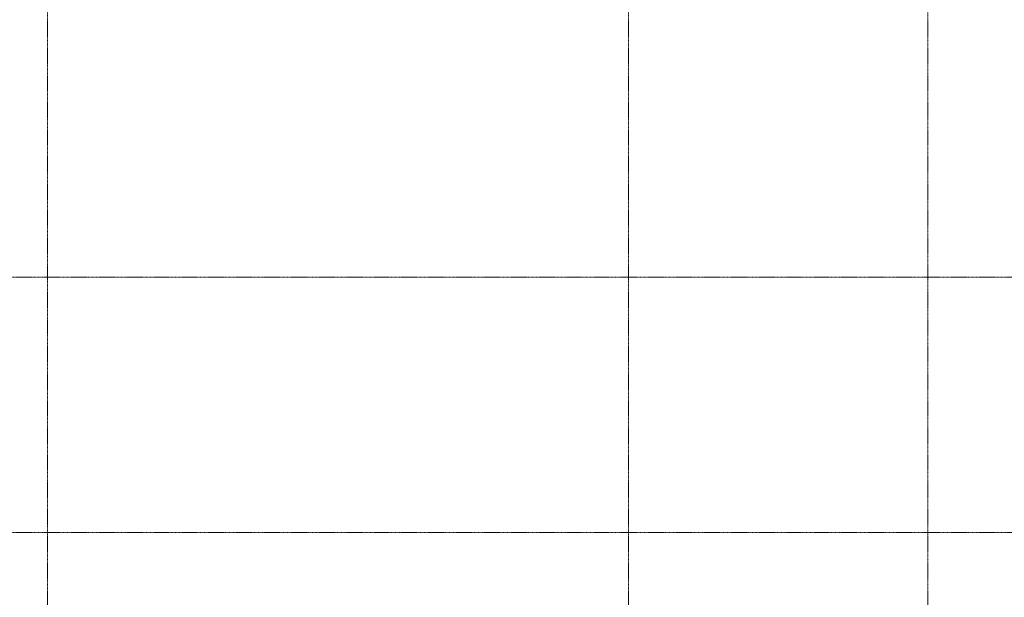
# Model space of a CAD drawing. Header units: millimetres. Extents: x -64334 to 32356, y -11421 to 53741.
# Tile 7 of 71: x -54011 to -37399, y 17768 to 27514. Entities that reach past the tile are written whole.
import ezdxf

# ---------------------------------------------------------------- set-up
doc = ezdxf.new("R2010")
doc.units = ezdxf.units.MM
doc.linetypes.add('Ligne de quadrillage', pattern=[22.225, 12.7, -3.175, 3.175, -3.175])
doc.layers.add('S-GRID', color=1, linetype='Continuous', lineweight=9)

msp = doc.modelspace()

# ---------------------------------------------------------------- linework, layer by layer
at = {"layer": 'S-GRID', "linetype": 'Ligne de quadrillage', "lineweight": 18}
for p, q in [((-53540.491, -7247.936), (-53540.491, 51986.924)), ((-43740.491, -7247.936), (-43740.491, 51986.924)), ((-38690.491, -7247.936), (-38690.491, 51986.924)), ((-63034.151, 23169.164), (31922.827, 23169.164)), ((-63034.151, 18858.989), (31922.827, 18858.989))]:
    msp.add_line(p, q, dxfattribs=at)

doc.saveas('drawing.dxf')
